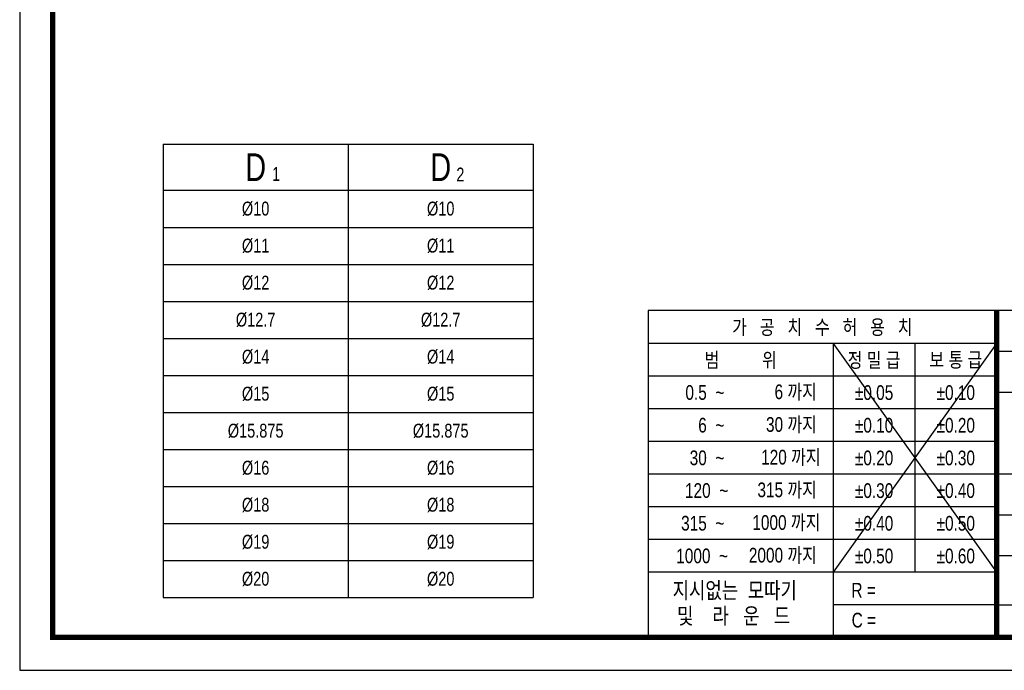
# Model space of a CAD drawing. Header units: millimetres. Extents: x 0 to 297, y 0 to 210.
# Tile 1 of 3: x 0 to 149, y 0 to 98. Entities that reach past the tile are written whole.
import ezdxf
from ezdxf.enums import TextEntityAlignment as Align

# ---------------------------------------------------------------- set-up
doc = ezdxf.new("R2010")
doc.units = ezdxf.units.MM
doc.header["$LTSCALE"] = 5
for name, pattern in [('CENTER2', [1.125, 0.75, -0.125, 0.125, -0.125]), ('HIDDEN', [0.375, 0.25, -0.125]), ('PHANTOM2', [1.25, 0.625, -0.125, 0.125, -0.125, 0.125, -0.125])]:
    doc.linetypes.add(name, pattern=pattern)
doc.layers.get('0').update_dxf_attribs({"linetype": 'CONTINUOUS'})
for name, color, linetype in [('C', 1, 'CENTER2'), ('D', 7, 'CONTINUOUS'), ('H', 3, 'HIDDEN'), ('P', 4, 'PHANTOM2')]:
    doc.layers.add(name, color=color, linetype=linetype)
doc.styles.get("Standard").update_dxf_attribs({"font": 'Gulim.ttf', "width": 0.8, "height": 3})

msp = doc.modelspace()

# ---------------------------------------------------------------- linework, layer by layer
for p, q in [((21.69754, 79.6101), (77.69754, 79.6101)), ((21.69754, 79.6101), (21.69754, 11.0101)), ((77.69754, 79.6101), (77.69754, 11.0101)), ((95.07575, 54.43705), (95.07575, 5)), ((147.8086, 54.43705), (95.07575, 54.43705)), ((292, 54.43705), (147.8086, 54.43705)), ((147.8086, 54.43705), (147.8086, 5)), ((147.8086, 49.42948), (95.07575, 49.42948)), ((147.8086, 49.42948), (123.09008, 14.82355)), ((123.09008, 49.42948), (147.8086, 14.82355)), ((123.09008, 49.42948), (123.09008, 5)), ((135.44934, 49.42948), (135.44934, 14.82355)), ((147.8086, 48.25742), (292, 48.25742)), ((147.8086, 44.48577), (95.07575, 44.48577)), ((147.8086, 42.07779), (292, 42.07779)), ((147.8086, 39.54207), (95.07575, 39.54207)), ((147.8086, 34.59837), (95.07575, 34.59837)), ((147.8086, 29.65466), (95.07575, 29.65466)), ((147.8086, 29.71852), (292, 29.71852)), ((147.8086, 24.71096), (95.07575, 24.71096)), ((147.8086, 23.53889), (221.96418, 23.53889)), ((147.8086, 19.76725), (95.07575, 19.76725)), ((147.8086, 17.35926), (292, 17.35926)), ((147.8086, 14.82355), (95.07575, 14.82355)), ((21.69754, 11.0101), (77.69754, 11.0101)), ((147.8086, 9.87984), (123.09008, 9.87984)), ((147.8086, 9.87984), (221.96418, 9.87984))]:
    msp.add_line(p, q)
at = {"color": 4}
for p, q in [((49.69754, 79.6101), (49.69754, 11.0101)), ((21.69754, 72.6101), (77.69754, 72.6101))]:
    msp.add_line(p, q, dxfattribs=at)
at = {"color": 1}
for p, q in [((21.69754, 67.0101), (77.69754, 67.0101)), ((21.69754, 61.4101), (77.69754, 61.4101)), ((21.69754, 55.8101), (77.69754, 55.8101)), ((21.69754, 50.2101), (77.69754, 50.2101)), ((21.69754, 44.6101), (77.69754, 44.6101)), ((21.69754, 39.0101), (77.69754, 39.0101)), ((21.69754, 33.4101), (77.69754, 33.4101)), ((21.69754, 27.8101), (77.69754, 27.8101)), ((21.69754, 22.2101), (77.69754, 22.2101)), ((21.69754, 16.6101), (77.69754, 16.6101))]:
    msp.add_line(p, q, dxfattribs=at)
msp.add_lwpolyline([(297, 210), (0, 210), (0, 0), (297, 0)], close=True)
msp.add_lwpolyline([(292, 205, 0.8, 0.8, 0), (5, 205, 0.8, 0.8, 0), (5, 5, 0.8, 0.8, 0), (292, 5, 0.8, 0.8, 0)], format="xyseb", close=True)
at = {"const_width": 0.82395}
msp.add_lwpolyline([(147.8086, 5), (147.8086, 54.43705)], dxfattribs=at)
at = {"layer": 'C'}
msp.add_line((147.8086, 49.42948), (147.8086, 49.39613), dxfattribs=at)
at = {"layer": 'H'}
msp.add_line((147.8086, 49.31275), (147.8086, 49.27106), dxfattribs=at)
at = {"layer": 'P'}
msp.add_line((147.8086, 49.22104), (147.8086, 49.16267), dxfattribs=at)

# ---------------------------------------------------------------- texts
at = {"color": 0}
for s, insert, char_height, width, attachment_point in [('D', (35.69754, 76.1101), 4.2, 28, 5), ('D', (63.69754, 76.1101), 4.2, 28, 5), ('1', (38.19336, 76.13498), 2.1, 6.3, 1), ('2', (66.06374, 76.05452), 2.1, 3.36, 1), ('%%c10', (35.69754, 69.8101), 2.1, 28, 5), ('%%c10', (63.69754, 69.8101), 2.1, 28, 5), ('%%c11', (35.69754, 64.2101), 2.1, 28, 5), ('%%c11', (63.69754, 64.2101), 2.1, 28, 5), ('%%c12', (35.69754, 58.6101), 2.1, 28, 5), ('%%c12', (63.69754, 58.6101), 2.1, 28, 5), ('%%c12.7', (35.69754, 53.0101), 2.1, 28, 5), ('%%c12.7', (63.69754, 53.0101), 2.1, 28, 5), ('%%c14', (35.69754, 47.4101), 2.1, 28, 5), ('%%c14', (63.69754, 47.4101), 2.1, 28, 5), ('%%c15', (35.69754, 41.8101), 2.1, 28, 5), ('%%c15', (63.69754, 41.8101), 2.1, 28, 5), ('%%c15.875', (35.69754, 36.2101), 2.1, 28, 5), ('%%c15.875', (63.69754, 36.2101), 2.1, 28, 5), ('%%c16', (35.69754, 30.6101), 2.1, 28, 5), ('%%c16', (63.69754, 30.6101), 2.1, 28, 5), ('%%c18', (35.69754, 25.0101), 2.1, 28, 5), ('%%c18', (63.69754, 25.0101), 2.1, 28, 5), ('%%c19', (35.69754, 19.4101), 2.1, 28, 5), ('%%c19', (63.69754, 19.4101), 2.1, 28, 5), ('%%c20', (35.69754, 13.8101), 2.1, 28, 5), ('%%c20', (63.69754, 13.8101), 2.1, 28, 5)]:
    msp.add_mtext(s, dxfattribs=dict(at, insert=insert, char_height=char_height, width=width, attachment_point=attachment_point))
at = {"layer": 'D', "width": 0.8}
for s, height, p in [('가   공   치   수   허   용   치', 2.2246672, (121.44218, 51.93326)), ('범          위', 2.2246672, (109.08292, 46.95763)), ('정 밀 급', 2.224667, (129.26971, 46.95763)), ('보 통 급', 2.224667, (141.62897, 46.95763)), ('%%p0.05', 2.224667, (129.26971, 42.01392)), ('%%p0.10', 2.224667, (141.62897, 42.01392)), ('%%p0.10', 2.224667, (129.26971, 37.07022)), ('%%p0.20', 2.224667, (141.62897, 37.07022)), ('%%p0.20', 2.224667, (129.26971, 32.12651)), ('%%p0.30', 2.224667, (141.62897, 32.12651)), ('%%p0.30', 2.224667, (129.26971, 27.18281)), ('%%p0.40', 2.224667, (141.62897, 27.18281)), ('%%p0.40', 2.224667, (129.26971, 22.2391)), ('%%p0.50', 2.224667, (141.62897, 22.2391)), ('%%p0.50', 2.224667, (129.26971, 17.2954)), ('%%p0.60', 2.224667, (141.62897, 17.2954))]:
    msp.add_text(s, height=height, dxfattribs=at).set_placement(p, align=Align.MIDDLE)
at = {"layer": 'D', "linetype": 'ByBlock', "width": 0.8}
for s, height, p in [('지시없는  모따기', 2.471852, (98.78304, 10.86753)), ('및    라   운   드', 2.4718525, (99.46232, 6.99683))]:
    msp.add_text(s, height=height, dxfattribs=at).set_placement(p)
at = {"layer": 'D', "width": 0.8}
for s, p in [('R = ', (125.83895, 10.9999)), ('C = ', (125.87797, 6.47764))]:
    msp.add_text(s, height=2.224667, dxfattribs=at).set_placement(p)
at = {"layer": 'D', "char_height": 2.224667, "attachment_point": 6}
for s, insert, width in [('0.5  ~', (106.61106, 42.01392), 8.2310624), ('6 까지', (120.61823, 42.01392), 9.8035318), ('30 까지', (120.61823, 37.07022), 9.8034906), ('6  ~', (106.61106, 37.07022), 8.2310216), ('30  ~', (106.61106, 32.12651), 8.2310216), ('120 까지', (121.17583, 32.12651), 12.6524242), ('120  ~', (107.1976, 27.18281), 8.9379913), ('315 까지', (120.61823, 27.18281), 12.0977814), ('1000 까지', (121.14261, 22.2391), 13.3822846), ('315  ~', (106.61106, 22.2391), 9.885083), ('2000 까지', (120.61823, 17.2954), 12.974319), ('1000  ~', (107.17041, 17.2954), 14.528725)]:
    msp.add_mtext(s, dxfattribs=dict(at, insert=insert, width=width))

doc.saveas('drawing.dxf')
